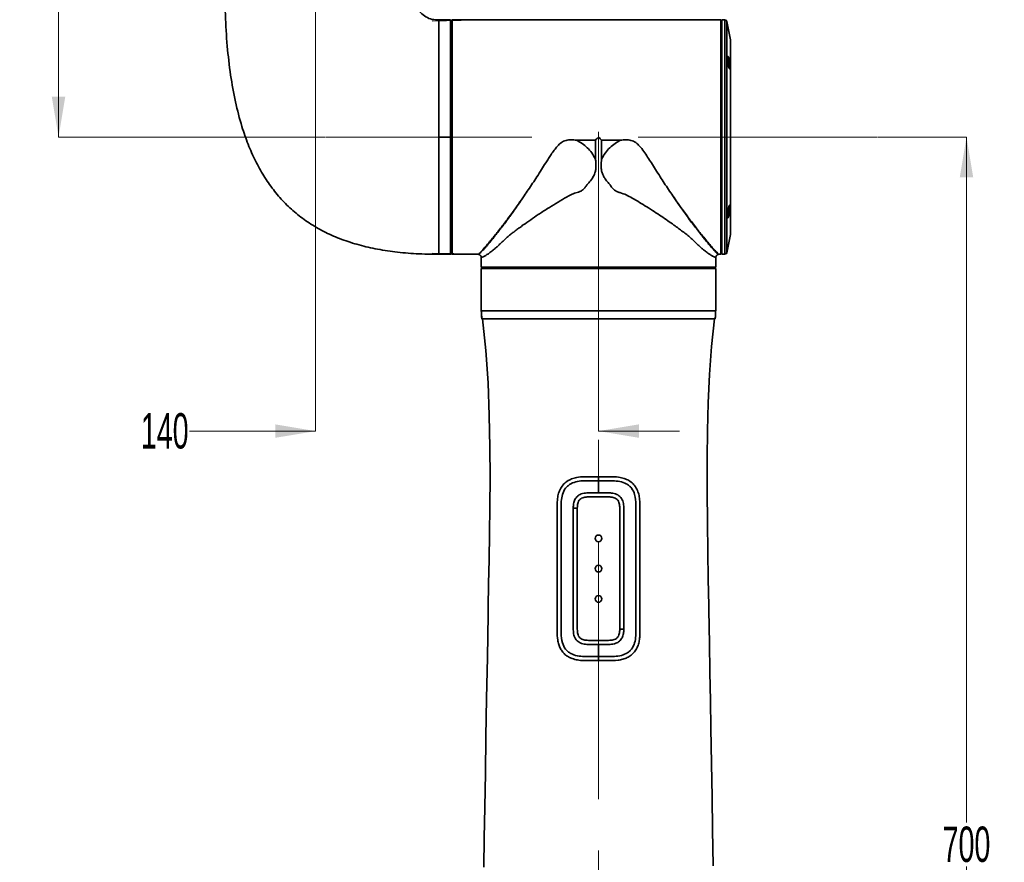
# Model space of a CAD drawing. Header units: millimetres. Extents: x -4 to 420, y 0 to 297.
# Tile 9 of 13: x 160 to 208, y 132 to 174. Entities that reach past the tile are written whole.
import ezdxf

# ---------------------------------------------------------------- set-up
doc = ezdxf.new("R2010")
doc.units = ezdxf.units.MM
doc.linetypes.add('CENTERX2', pattern=[20.32, 12.7, -2.54, 2.54, -2.54])
doc.layers.get('0').update_dxf_attribs({"lineweight": 18})
doc.layers.add('中心线层', color=6, linetype='CENTERX2', lineweight=25)
doc.layers.add('标注层', color=150, linetype='Continuous', lineweight=18)
doc.styles.add('SLDTEXTSTYLE19', font='txt', dxfattribs={"width": 0.605})
doc.dimstyles.new('SLDDIMSTYLE1', dxfattribs={"dimtxt": 3.5, "dimasz": 4, "dimexe": 0, "dimexo": 0.0625, "dimgap": 0.875, "dimtad": 0, "dimtih": 1, "dimtoh": 1, "dimdec": 4, "dimzin": 12, "dimdsep": 46, "dimtxsty": 'SLDTEXTSTYLE19', "dimcen": 0.09, "dimdle": 8, "dimazin": 3, "dimtfac": 1, "dimtdec": 3, "dimtofl": 0, "dimtmove": 0, "dimatfit": 3, "dimfxl": 0, "dimfrac": 2, "dimtolj": 1, "dimarcsym": 0})

# ---------------------------------------------------------------- blocks, each defined once
blk = doc.blocks.new('*X31')
at = {"layer": '标注层', "linetype": 'Continuous'}
for points in [[(35.398, 70.173), (35.065, 68.173), (35.732, 68.173)], [(35.398, 0.173), (35.065, 2.173), (35.732, 2.173)]]:
    blk.add_hatch(color=0, dxfattribs=at).paths.add_polyline_path(points, flags=0)
at = {"layer": '标注层', "color": 0, "linetype": 'Continuous'}
for p, q in [((31.029, 70.173), (35.398, 70.173)), ((35.398, 36.257), (35.398, 70.173)), ((35.398, 34.089), (35.398, 0.173)), ((26.022, 0.173), (35.398, 0.173))]:
    blk.add_line(p, q, dxfattribs=at)
at = {"layer": '标注层', "color": 0, "insert": (35.398, 35.173), "char_height": 1.75, "width": 4.19951, "attachment_point": 5, "style": 'SLDTEXTSTYLE19'}
blk.add_mtext('700', dxfattribs=at)
blk = doc.blocks.new('*X32')
at = {"layer": '标注层', "linetype": 'Continuous'}
for points in [[(-9.536, 128.773), (-9.87, 126.773), (-9.203, 126.773)], [(-9.536, 70.173), (-9.87, 72.173), (-9.203, 72.173)]]:
    blk.add_hatch(color=0, dxfattribs=at).paths.add_polyline_path(points, flags=0)
at = {"layer": '标注层', "color": 0, "linetype": 'Continuous'}
for p, q in [((-9.536, 100.557), (-9.536, 128.773)), ((7.836, 128.773), (-9.536, 128.773)), ((-9.536, 98.389), (-9.536, 70.173)), ((3.643, 70.173), (-9.536, 70.173))]:
    blk.add_line(p, q, dxfattribs=at)
at = {"layer": '标注层', "color": 0, "insert": (-9.536, 99.473), "char_height": 1.75, "width": 4.21134, "attachment_point": 5, "style": 'SLDTEXTSTYLE19'}
blk.add_mtext('586', dxfattribs=at)
blk = doc.blocks.new('*X36')
at = {"layer": '标注层', "linetype": 'Continuous'}
for points in [[(3.187, 55.626), (1.187, 55.959), (1.187, 55.293)], [(17.187, 55.626), (19.187, 55.959), (19.187, 55.293)]]:
    blk.add_hatch(color=0, dxfattribs=at).paths.add_polyline_path(points, flags=0)
at = {"layer": '标注层', "color": 0, "linetype": 'Continuous'}
for p, q in [((3.187, 78.112), (3.187, 55.626)), ((17.187, 70.408), (17.187, 55.626)), ((3.187, 55.626), (-3.05, 55.626)), ((3.187, 55.626), (3.187, 55.626)), ((17.187, 55.626), (21.187, 55.626))]:
    blk.add_line(p, q, dxfattribs=at)
at = {"layer": '标注层', "color": 0, "insert": (-4.281, 55.626), "char_height": 1.75, "width": 4.04573, "attachment_point": 5, "style": 'SLDTEXTSTYLE19'}
blk.add_mtext('140', dxfattribs=at)
blk = doc.blocks.new('3')
at = {"color": 0, "linetype": 'Continuous', "lineweight": 35}
for p, q in [((9.617258, 75.973196), (9.286991, 75.973196)), ((9.287245, 75.973196), (9.287245, 70.173194)), ((9.717246, 75.972332), (9.867246, 75.972332)), ((9.867246, 75.972332), (9.867246, 75.673194)), ((9.867246, 75.873198), (9.867246, 75.972332)), ((9.887244, 75.673194), (9.867246, 75.673194)), ((9.887545, 75.922658), (9.887244, 75.922658)), ((10.197246, 75.973196), (10.196928, 75.97319)), ((23.236947, 75.973196), (10.197246, 75.973196)), ((23.286948, 75.923194), (23.236947, 75.973196)), ((23.236947, 64.373197), (23.236947, 75.973196)), ((23.287246, 75.923194), (23.286948, 75.923194)), ((23.435267, 75.973196), (23.287246, 75.973196)), ((23.287246, 64.373197), (23.287246, 75.973196)), ((23.714738, 74.985738), (23.533324, 75.892808)), ((23.533324, 74.217571), (23.533324, 75.892808)), ((23.714738, 65.360655), (23.714738, 74.985738)), ((23.716681, 65.380265), (23.716681, 74.966122)), ((23.716681, 65.380265), (23.716681, 74.966122)), ((23.533324, 64.453585), (23.533324, 74.217571)), ((9.867246, 70.173194), (9.287245, 70.173194)), ((9.287246, 70.173194), (9.287246, 64.373197)), ((16.091946, 70.020892), (17.034943, 70.020892)), ((17.034943, 69.086225), (17.034943, 70.020892)), ((17.339548, 70.020892), (17.339548, 69.086231)), ((17.339548, 70.020892), (18.282545, 70.020892)), ((13.513384, 67.2713), (13.512324, 67.26975)), ((20.868169, 67.260928), (20.862625, 67.26907)), ((23.533324, 64.453585), (23.714738, 65.360655)), ((9.286991, 64.373197), (9.867246, 64.373197)), ((9.867246, 64.673193), (9.887244, 64.673193)), ((9.887545, 64.423735), (9.887244, 64.423735)), ((10.197246, 64.373197), (11.239008, 64.373197)), ((23.135485, 64.373197), (23.236947, 64.373197)), ((23.236947, 64.373197), (23.286948, 64.423193)), ((23.286948, 64.423193), (23.287246, 64.423193)), ((23.287246, 64.373197), (23.435267, 64.373197)), ((11.387246, 64.214243), (11.387246, 63.743491)), ((22.98559, 63.95091), (22.985306, 63.893493)), ((22.985306, 63.893493), (22.98559, 63.836093)), ((22.987246, 64.043494), (22.987246, 64.214243)), ((11.387246, 63.743491), (11.437247, 63.693495)), ((11.387246, 63.743491), (22.987246, 63.743491)), ((11.387246, 61.573197), (11.387246, 63.673194)), ((11.437247, 63.693495), (11.437247, 63.693191)), ((22.937246, 63.693495), (11.437247, 63.693495)), ((22.937246, 63.693191), (11.437247, 63.693191)), ((11.687245, 63.693191), (11.687245, 63.673194)), ((12.424106, 63.673194), (12.424106, 63.693191)), ((22.687245, 63.673194), (22.687245, 63.693191)), ((22.937246, 63.693495), (22.987246, 63.743491)), ((22.937246, 63.693191), (22.937246, 63.693495)), ((22.987246, 63.673194), (22.987246, 61.573197)), ((22.987262, 61.573197), (22.968652, 61.573197)), ((22.959628, 61.173196), (22.922584, 61.173196)), ((22.948126, 61.173196), (22.959628, 61.173196)), ((17.187145, 53.368779), (17.187145, 53.168781)), ((17.187145, 52.568777), (17.187145, 53.168781)), ((17.687119, 52.368779), (16.687169, 52.368779)), ((16.137145, 51.81873), (16.137145, 45.821382)), ((18.237144, 45.821382), (18.237144, 51.818736)), ((16.687169, 45.271339), (17.687119, 45.271339)), ((17.187122, 44.471337), (17.187142, 45.071341)), ((17.187234, 44.471337), (17.187234, 44.271339))]:
    blk.add_line(p, q, dxfattribs=at)
for points in [[(9.867246, 70.173194), (9.867246, 70.646907), (9.867246, 71.117462), (9.867246, 71.581699), (9.867246, 72.03653), (9.867246, 72.478904), (9.867246, 72.905876), (9.867246, 73.314585), (9.867246, 73.702307), (9.867246, 74.066444), (9.867246, 74.404569), (9.867246, 74.714424), (9.867246, 74.993928), (9.867246, 75.241221), (9.867246, 75.454654), (9.867246, 75.632794), (9.867246, 75.774451), (9.867246, 75.878681), (9.867246, 75.944789), (9.867246, 75.972332)], [(9.867246, 75.673194), (9.867246, 75.668736), (9.867246, 75.633092), (9.867246, 75.562043), (9.867246, 75.456043), (9.867246, 75.315787), (9.867246, 75.14217), (9.867246, 74.936338), (9.867246, 74.699606), (9.867246, 74.433525), (9.867246, 74.139811), (9.867246, 73.820372), (9.867246, 73.477276), (9.867246, 73.112758), (9.867246, 72.729172), (9.867246, 72.32901), (9.867246, 71.914871), (9.867246, 71.489431), (9.867246, 71.055456), (9.867246, 70.615764), (9.867246, 70.173194)], [(9.887244, 75.922658), (9.887244, 75.898059), (9.887244, 75.836976), (9.887244, 75.739796), (9.887244, 75.607146), (9.887244, 75.43986), (9.887244, 75.239016), (9.887244, 75.005884), (9.887244, 74.741955), (9.887244, 74.448909), (9.887244, 74.128617), (9.887244, 73.783113), (9.887244, 73.414607), (9.887244, 73.025443), (9.887244, 72.618105), (9.887244, 72.19518), (9.887244, 71.759368), (9.887244, 71.313454), (9.887244, 70.860268), (9.887244, 70.402707), (9.887244, 69.943686), (9.887244, 69.486119), (9.887244, 69.032939), (9.887244, 68.587019), (9.887244, 68.151213), (9.887244, 67.728288), (9.887244, 67.320944), (9.887244, 66.93178), (9.887244, 66.563274), (9.887244, 66.217776), (9.887244, 65.897478), (9.887244, 65.604432), (9.887244, 65.340509), (9.887244, 65.107377), (9.887244, 64.906527), (9.887244, 64.739247), (9.887244, 64.606591), (9.887244, 64.509417), (9.887244, 64.448334), (9.887244, 64.423735)], [(9.887545, 64.423735), (9.887545, 64.448334), (9.887545, 64.509417), (9.887545, 64.606591), (9.887545, 64.739247), (9.887545, 64.906527), (9.887545, 65.107377), (9.887544, 65.340509), (9.887544, 65.604432), (9.887544, 65.897478), (9.887544, 66.217776), (9.887544, 66.563274), (9.887544, 66.93178), (9.887544, 67.320944), (9.887544, 67.728288), (9.887544, 68.151213), (9.887544, 68.587019), (9.887544, 69.032939), (9.887544, 69.486119), (9.887544, 69.943686), (9.887544, 70.402707), (9.887544, 70.860268), (9.887544, 71.313454), (9.887544, 71.759368), (9.887544, 72.19518), (9.887544, 72.618105), (9.887544, 73.025443), (9.887544, 73.414607), (9.887544, 73.783113), (9.887544, 74.128617), (9.887544, 74.448909), (9.887544, 74.741955), (9.887544, 75.005884), (9.887545, 75.239016), (9.887545, 75.43986), (9.887545, 75.607146), (9.887545, 75.739796), (9.887545, 75.836976), (9.887545, 75.898059), (9.887545, 75.922658)], [(9.892964, 75.928058), (9.912248, 75.947346), (9.927399, 75.962503)], [(9.937545, 75.972505), (9.937545, 75.948025), (9.937545, 75.888635), (9.937545, 75.794692), (9.937545, 75.666775), (9.937544, 75.505646), (9.937544, 75.312282), (9.937544, 75.087859), (9.937544, 74.833722), (9.937544, 74.551417), (9.937544, 74.242641), (9.937544, 73.909272), (9.937544, 73.553319), (9.937544, 73.176928), (9.937544, 72.782387), (9.937544, 72.372068), (9.937544, 71.948458), (9.937544, 71.514119), (9.937544, 71.071674), (9.937544, 70.623799), (9.937544, 70.173194), (9.937544, 69.722594), (9.937544, 69.274719), (9.937544, 68.832274), (9.937544, 68.397935), (9.937544, 67.974325), (9.937544, 67.564006), (9.937544, 67.169465), (9.937544, 66.793074), (9.937544, 66.437121), (9.937544, 66.103746), (9.937544, 65.794976), (9.937544, 65.512671), (9.937544, 65.258534), (9.937544, 65.034105), (9.937544, 64.840747), (9.937545, 64.679618), (9.937545, 64.551701), (9.937545, 64.457758), (9.937545, 64.398368), (9.937545, 64.373888)], [(10.114096, 75.972553), (10.015228, 75.972523), (9.937545, 75.972505)], [(23.286948, 75.923194), (23.286948, 75.905468), (23.286948, 75.852402), (23.286947, 75.764324), (23.286947, 75.641771), (23.286947, 75.485505), (23.286947, 75.296481), (23.286947, 75.075878), (23.286947, 74.825044), (23.286947, 74.545528), (23.286947, 74.239059), (23.286947, 73.90752), (23.286947, 73.552962), (23.286947, 73.17756), (23.286947, 72.783639), (23.286947, 72.373624), (23.286947, 71.950044), (23.286947, 71.515508), (23.286947, 71.072693), (23.286947, 70.624335), (23.286947, 70.173194), (23.286947, 69.722058), (23.286947, 69.2737), (23.286947, 68.830885), (23.286947, 68.396349), (23.286947, 67.972763), (23.286947, 67.562748), (23.286947, 67.168827), (23.286947, 66.793431), (23.286947, 66.438867), (23.286947, 66.107334), (23.286947, 65.800859), (23.286947, 65.521349), (23.286947, 65.270515), (23.286947, 65.049906), (23.286947, 64.860888), (23.286947, 64.704622), (23.286947, 64.582069), (23.286948, 64.493985), (23.286948, 64.440919), (23.286948, 64.423193)], [(23.435267, 64.373197), (23.435267, 64.391072), (23.435265, 64.444603), (23.435265, 64.53345), (23.435265, 64.65707), (23.435265, 64.814694), (23.435265, 65.005358), (23.435265, 65.22788), (23.435265, 65.480895), (23.435265, 65.762843), (23.435265, 66.071977), (23.435265, 66.406395), (23.435265, 66.76404), (23.435265, 67.142703), (23.435265, 67.540051), (23.435265, 67.95363), (23.435265, 68.3809), (23.435265, 68.819214), (23.435265, 69.265874), (23.435265, 69.71813), (23.435265, 70.173194), (23.435265, 70.628257), (23.435265, 71.080513), (23.435265, 71.527179), (23.435265, 71.965493), (23.435265, 72.392757), (23.435265, 72.806342), (23.435265, 73.203684), (23.435265, 73.582353), (23.435265, 73.939992), (23.435265, 74.274416), (23.435265, 74.58355), (23.435265, 74.865492), (23.435265, 75.118507), (23.435265, 75.341035), (23.435265, 75.531699), (23.435265, 75.689323), (23.435265, 75.812943), (23.435265, 75.90179), (23.435267, 75.955315), (23.435267, 75.973196)], [(9.867246, 64.673193), (9.867246, 64.65707), (9.867246, 64.53345), (9.867246, 64.444603), (9.867246, 64.391072), (9.867246, 64.373197), (9.867246, 64.391072), (9.867246, 64.444603), (9.867246, 64.53345), (9.867246, 64.65707), (9.867246, 64.814694), (9.867246, 65.005358), (9.867246, 65.22788), (9.867246, 65.480895), (9.867246, 65.762843), (9.867246, 66.071977), (9.867246, 66.406395), (9.867246, 66.76404), (9.867246, 67.142703), (9.867246, 67.540051), (9.867246, 67.95363), (9.867246, 68.3809), (9.867246, 68.819214), (9.867246, 69.265874), (9.867246, 69.71813), (9.867246, 70.173194)], [(9.867246, 70.173194), (9.867246, 69.730629), (9.867246, 69.290932), (9.867246, 68.856962), (9.867246, 68.431522), (9.867246, 68.017377), (9.867246, 67.617215), (9.867246, 67.233635), (9.867246, 66.869111), (9.867246, 66.526021), (9.867246, 66.206582), (9.867246, 65.912868), (9.867246, 65.646787), (9.867246, 65.410055), (9.867246, 65.204217), (9.867246, 65.030606), (9.867246, 64.890344), (9.867246, 64.78435), (9.867246, 64.713295), (9.867246, 64.677657), (9.867246, 64.673193)], [(9.927399, 64.38389), (9.908116, 64.403178), (9.892964, 64.418335)], [(9.937545, 64.373888), (10.036413, 64.373858), (10.114096, 64.37384)], [(11.44266, 61.173196), (11.611213, 59.611274), (11.720089, 58.006491), (11.783168, 56.402715), (11.812524, 54.83432), (11.818417, 53.326149), (11.809304, 51.893575), (11.791844, 50.542481), (11.770894, 49.269332), (11.749528, 48.061152), (11.729021, 46.895571), (11.724008, 46.607317), (11.723382, 46.57131), (11.723069, 46.553303), (11.72303, 46.551056), (11.723011, 46.54993), (11.723002, 46.549363), (11.723, 46.549328), (11.723, 46.54931), (11.723, 46.549304), (11.723, 46.549298), (11.723, 46.549292), (11.68602, 44.420446), (11.650983, 42.403479), (11.617889, 40.498383), (11.58674, 38.705166), (11.557533, 37.02382), (11.53074, 35.481395), (11.505821, 34.04689)], [(22.867399, 34.120144), (22.836136, 35.919859), (22.808554, 37.507702), (22.77958, 39.175613), (22.749216, 40.923603), (22.725529, 42.287149), (22.701061, 43.695726), (22.67581, 45.149352), (22.662891, 45.893051), (22.656358, 46.269126), (22.653074, 46.458222), (22.652251, 46.505602), (22.651838, 46.529312), (22.651633, 46.541168), (22.65153, 46.547098), (22.651505, 46.548583), (22.651497, 46.548952), (22.651494, 46.549137), (22.651493, 46.549232), (22.651491, 46.549274), (22.651491, 46.549286), (22.651491, 46.549292), (22.651491, 46.549298), (22.643668, 46.999075), (22.620749, 48.298271), (22.596953, 49.656118), (22.574652, 51.099934), (22.558939, 52.642746), (22.557623, 54.283275), (22.573461, 55.631115), (22.610939, 57.016076), (22.677395, 58.418871), (22.781215, 59.814675), (22.931831, 61.173196)]]:
    blk.add_lwpolyline(points, dxfattribs=at)
for centre in [(17.187144, 50.320058), (17.187144, 48.820058), (17.187144, 47.320058)]:
    blk.add_circle(centre, 0.165, dxfattribs=at)
for centre, start, end in [((23.435266, 75.873195), 11.3099325, 90), ((23.616681, 74.966124), 359.9999669, 11.3098662), ((23.616681, 65.380267), 348.6900675, 0.0000331), ((23.435266, 64.473195), 270, 348.6900675)]:
    blk.add_arc(centre, 0.1, start, end, dxfattribs=at)
for points, knots in [([(-1.312754, 77.873196), (-1.307287, 77.321818), (-1.296706, 76.254618), (-1.199936, 74.708151), (-1.037349, 73.269863), (-0.800067, 71.93922), (-0.505189, 70.795198), (-0.168468, 69.823455), (0.191319, 69.00502), (0.606663, 68.252619), (1.079821, 67.566362), (1.61292, 66.946486), (2.207918, 66.393302), (2.866537, 65.907034), (3.59038, 65.487766), (4.381003, 65.135313), (5.234543, 64.85128), (6.151561, 64.633388), (7.133084, 64.480986), (8.18613, 64.387843), (8.912389, 64.378183), (9.287246, 64.373197)], [0, 0, 0, 0, 1.65432654, 3.201971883, 4.647102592, 5.99538629, 7.254459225, 8.187781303, 9.078415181, 9.933814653, 10.762736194, 11.57518385, 12.382169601, 13.195355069, 14.026550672, 14.887255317, 15.788245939, 16.721874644, 17.71213713, 18.766350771, 19.890930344, 19.890930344, 19.890930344, 19.890930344]), ([(7.687246, 77.873196), (7.690742, 77.772795), (7.698154, 77.559922), (7.791121, 77.23824), (7.932197, 76.91254), (8.124579, 76.603287), (8.360447, 76.329916), (8.636074, 76.116061), (8.951128, 75.972917), (9.175243, 75.973103), (9.287246, 75.973196)], [0, 0, 0, 0, 0.300791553, 0.637744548, 0.997443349, 1.365146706, 1.727513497, 2.075499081, 2.408778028, 2.741734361, 2.741734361, 2.741734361, 2.741734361]), ([(9.617258, 75.973196), (9.618336, 75.973172), (9.620085, 75.973132), (9.631729, 75.972949), (9.645807, 75.972769), (9.663859, 75.972578), (9.687586, 75.972397), (9.705929, 75.972357), (9.717246, 75.972332)], [0, 0, 0, 0, 0.02151392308, 0.03488290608, 0.0499495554, 0.06504544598, 0.07843252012, 0.09999319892, 0.09999319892, 0.09999319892, 0.09999319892]), ([(9.887545, 75.922658), (9.888267, 75.923367), (9.890025, 75.925095), (9.891874, 75.926959), (9.892964, 75.928058)], [0, 0, 0, 0, 0.003141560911, 0.007650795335, 0.007650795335, 0.007650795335, 0.007650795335]), ([(9.892964, 75.928058), (9.891874, 75.926959), (9.890025, 75.925095), (9.888267, 75.923367), (9.887545, 75.922658)], [0, 0, 0, 0, 0.004509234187, 0.007650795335, 0.007650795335, 0.007650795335, 0.007650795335]), ([(9.927399, 75.962503), (9.928573, 75.963676), (9.930838, 75.965938), (9.933527, 75.968613), (9.93537, 75.970422), (9.936526, 75.97155), (9.937378, 75.972379), (9.93749, 75.972464), (9.937545, 75.972505)], [0, 0, 0, 0, 0.00368375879, 0.00710737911, 0.00894698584, 0.0107089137, 0.01253784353, 0.01424822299, 0.01424822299, 0.01424822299, 0.01424822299]), ([(10.197246, 75.973196), (10.195965, 75.973172), (10.193411, 75.973125), (10.174371, 75.972877), (10.146936, 75.972615), (10.125046, 75.972573), (10.114096, 75.972553)], [0, 0, 0, 0, 0.02085208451, 0.04158809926, 0.06236284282, 0.08315327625, 0.08315327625, 0.08315327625, 0.08315327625]), ([(10.173008, 75.972874), (10.173013, 75.972874), (10.181998, 75.972874), (10.192999, 75.973161), (10.19583, 75.973184), (10.197246, 75.973196)], [0, 0, 0, 0, 0.00000770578, 0.012119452, 0.02424080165, 0.02424080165, 0.02424080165, 0.02424080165]), ([(23.573323, 74.076159), (23.57346, 74.064381), (23.573873, 74.028833), (23.578803, 73.953395), (23.590246, 73.851073), (23.607126, 73.745247), (23.627525, 73.650398), (23.649426, 73.577504), (23.67023, 73.53597), (23.687199, 73.531346), (23.69779, 73.563116), (23.700657, 73.614022), (23.699351, 73.675659), (23.694004, 73.750329), (23.681281, 73.852662), (23.663178, 73.958334), (23.642005, 74.053434), (23.620216, 74.126508), (23.600361, 74.168141), (23.584922, 74.172301), (23.5751, 74.141953), (23.573899, 74.097489), (23.573323, 74.076159)], [0, 0, 0, 0, 0.031357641, 0.094637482, 0.163666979, 0.233546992, 0.304618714, 0.376757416, 0.449355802, 0.521515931, 0.592452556, 0.657460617, 0.688815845, 0.752104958, 0.820941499, 0.89090694, 0.962275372, 1.034653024, 1.10720704, 1.179074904, 1.249752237, 1.314911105, 1.314911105, 1.314911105, 1.314911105]), ([(23.578062, 74.149151), (23.578321, 74.149481), (23.58256, 74.154874), (23.595598, 74.134199), (23.615695, 74.085787), (23.637755, 74.006087), (23.658442, 73.908377), (23.674999, 73.804009), (23.685281, 73.708704), (23.686493, 73.660237), (23.687049, 73.638017)], [0, 0, 0, 0, 0.004898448, 0.0800960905, 0.1567679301, 0.2347173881, 0.3131751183, 0.3910197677, 0.4673069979, 0.531888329, 0.531888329, 0.531888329, 0.531888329]), ([(23.687049, 73.638017), (23.686872, 73.627438), (23.686339, 73.595485), (23.680778, 73.558333), (23.671757, 73.553474), (23.667309, 73.551078)], [0, 0, 0, 0, 0.01860334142, 0.05618917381, 0.09274483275, 0.09274483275, 0.09274483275, 0.09274483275]), ([(17.034943, 70.020892), (17.06337, 70.049318), (17.114135, 70.100082), (17.164906, 70.150853), (17.187246, 70.173194)], [0, 0, 0, 0, 0.1206127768, 0.2153883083, 0.2153883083, 0.2153883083, 0.2153883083]), ([(17.187246, 70.173194), (17.215679, 70.144762), (17.26645, 70.093992), (17.317213, 70.043227), (17.339548, 70.020892)], [0, 0, 0, 0, 0.1206204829, 0.2153872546, 0.2153872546, 0.2153872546, 0.2153872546]), ([(16.091946, 70.020892), (16.00648, 70.029614), (15.835743, 70.047039), (15.619609, 70.025511), (15.457361, 69.967688), (15.308756, 69.881099), (15.151915, 69.732069), (14.993228, 69.53018), (14.847154, 69.319293), (14.707412, 69.10562), (14.549349, 68.856561), (14.358296, 68.553907), (14.143035, 68.218026), (13.923325, 67.881369), (13.716596, 67.569644), (13.579746, 67.368728), (13.513384, 67.2713)], [0, 0, 0, 0, 0.250404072, 0.500232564, 0.624818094, 0.750209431, 0.999230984, 1.250024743, 1.500743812, 1.751211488, 2.001818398, 2.373900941, 2.818920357, 3.206868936, 3.608657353, 3.986918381, 3.986918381, 3.986918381, 3.986918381]), ([(17.034941, 69.086225), (16.976894, 69.18884), (16.862655, 69.390789), (16.633359, 69.647251), (16.378553, 69.863258), (16.186695, 69.96878), (16.091946, 70.020892)], [0, 0, 0, 0, 0.352958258, 0.694631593, 1.02657256, 1.35044496, 1.35044496, 1.35044496, 1.35044496]), ([(18.282545, 70.020892), (18.187943, 69.968868), (17.996279, 69.863468), (17.741539, 69.647652), (17.512054, 69.391128), (17.397689, 69.188989), (17.339551, 69.086231)], [0, 0, 0, 0, 0.323364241, 0.65513329, 0.996978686, 1.350440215, 1.350440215, 1.350440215, 1.350440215]), ([(20.862625, 67.26907), (20.793691, 67.370226), (20.653185, 67.576412), (20.445368, 67.890187), (20.228292, 68.222973), (20.015903, 68.554393), (19.80955, 68.881298), (19.618992, 69.181148), (19.429838, 69.46419), (19.241973, 69.713372), (19.066108, 69.88089), (18.917122, 69.967702), (18.754675, 70.025559), (18.538569, 70.047025), (18.367892, 70.029603), (18.282545, 70.020892)], [0, 0, 0, 0, 0.392739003, 0.800519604, 1.174287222, 1.612580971, 1.989531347, 2.327535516, 2.662950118, 2.989319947, 3.239171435, 3.364894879, 3.489546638, 3.73954639, 3.989595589, 3.989595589, 3.989595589, 3.989595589]), ([(17.034941, 69.086225), (17.042556, 69.025765), (17.057009, 68.911011), (17.062625, 68.737477), (17.050916, 68.567407), (17.008613, 68.379972), (16.918974, 68.188481), (16.786247, 67.99939), (16.64011, 67.845551), (16.533377, 67.685689), (16.416426, 67.560448), (16.240887, 67.447204), (15.997691, 67.409693), (15.752157, 67.276502), (15.440212, 67.11001), (15.073281, 66.891146), (14.636388, 66.621143), (14.221019, 66.350079), (13.822659, 66.079559), (13.516608, 65.86439), (13.278745, 65.691797), (13.108759, 65.565664), (12.944615, 65.441456), (12.787056, 65.318052), (12.63344, 65.195111), (12.492674, 65.061968), (12.35918, 64.927793), (12.229277, 64.805471), (12.106011, 64.693848), (11.963913, 64.572091), (11.811983, 64.453143), (11.66121, 64.351331), (11.520918, 64.270462), (11.410316, 64.222754), (11.394937, 64.21708), (11.387246, 64.214243)], [0, 0, 0, 0, 0.131506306, 0.249599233, 0.374278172, 0.498639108, 0.662214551, 0.827126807, 0.99576237, 1.119683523, 1.241882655, 1.364817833, 1.565998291, 1.771029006, 1.975915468, 2.35327924, 2.731753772, 3.158288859, 3.527542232, 3.912540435, 4.112542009, 4.304789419, 4.487283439, 4.687259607, 4.879788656, 5.07253364, 5.266893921, 5.461254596, 5.65702781, 5.849598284, 6.172551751, 6.492028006, 6.820651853, 7.310462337, 7.800441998, 7.800441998, 7.800441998, 7.800441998]), ([(22.987246, 64.214243), (22.983807, 64.215615), (22.976957, 64.218347), (22.922141, 64.240075), (22.835489, 64.281143), (22.715728, 64.349766), (22.565849, 64.450751), (22.414996, 64.568497), (22.274204, 64.68883), (22.151577, 64.799571), (22.021593, 64.921768), (21.887193, 65.056373), (21.733898, 65.202363), (21.554683, 65.344116), (21.354458, 65.499289), (21.142482, 65.657603), (20.897273, 65.836171), (20.612823, 66.036965), (20.287445, 66.259583), (19.941237, 66.489668), (19.582855, 66.717676), (19.218983, 66.941652), (18.880102, 67.136234), (18.565039, 67.31794), (18.302714, 67.408649), (18.088912, 67.474675), (17.9711, 67.553823), (17.890066, 67.632471), (17.835084, 67.697811), (17.789969, 67.771318), (17.726775, 67.84413), (17.657254, 67.923881), (17.584453, 68.011823), (17.5055, 68.117746), (17.425854, 68.246854), (17.359498, 68.405826), (17.322836, 68.574317), (17.30722, 68.802534), (17.326643, 68.97297), (17.339551, 69.086231)], [0, 0, 0, 0, 0.327518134, 0.652297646, 0.973017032, 1.3030729, 1.622150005, 1.942794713, 2.134276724, 2.328909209, 2.523905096, 2.720458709, 2.914843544, 3.156996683, 3.398775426, 3.635064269, 3.883152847, 4.203717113, 4.52711126, 4.858742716, 5.201387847, 5.520153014, 5.835404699, 6.080302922, 6.324181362, 6.445508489, 6.567747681, 6.627775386, 6.690184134, 6.751996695, 6.813744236, 6.898291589, 6.980924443, 7.060347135, 7.183569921, 7.307532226, 7.430249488, 7.554143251, 7.79957071, 7.79957071, 7.79957071, 7.79957071]), ([(11.239008, 64.373447), (11.238914, 64.373363), (11.229897, 64.365265), (11.264076, 64.394275), (11.334147, 64.465173), (11.440675, 64.581574), (11.561309, 64.717568), (11.686111, 64.862128), (11.827295, 65.028867), (11.967919, 65.199018), (12.106233, 65.369482), (12.238302, 65.534888), (12.381682, 65.717702), (12.536391, 65.918616), (12.727836, 66.17175), (12.958247, 66.483539), (13.229292, 66.860666), (13.416823, 67.131716), (13.512324, 67.26975)], [0, 0, 0, 0, 0.003136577, 0.301483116, 0.614843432, 0.923622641, 1.153835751, 1.384057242, 1.60927478, 1.844520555, 2.013415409, 2.189904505, 2.374059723, 2.565940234, 2.765601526, 3.064741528, 3.369946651, 3.686665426, 3.686665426, 3.686665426, 3.686665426]), ([(13.512326, 67.26975), (13.449681, 67.17751), (13.314709, 66.978776), (13.16166, 66.759431), (13.050789, 66.602538), (12.989453, 66.516305), (12.926703, 66.428673), (12.862641, 66.339801), (12.797363, 66.249867), (12.684342, 66.095266), (12.536712, 65.89633), (12.368753, 65.674642), (12.250894, 65.521722), (12.172167, 65.420709), (12.123445, 65.358586), (12.081528, 65.30544), (12.046099, 65.260738), (12.016861, 65.224014), (11.964062, 65.157972), (11.893069, 65.070018), (11.810167, 64.968769), (11.726312, 64.867674), (11.644344, 64.770759), (11.567413, 64.68196), (11.498564, 64.604591), (11.43296, 64.534122), (11.36862, 64.470969), (11.310856, 64.421257), (11.264246, 64.387949), (11.250615, 64.379091), (11.244406, 64.375056)], [0, 0, 0, 0, 0.215313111, 0.463898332, 0.534404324, 0.607114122, 0.681999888, 0.759040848, 0.83820906, 0.919473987, 1.174084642, 1.391948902, 1.573849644, 1.651564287, 1.720576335, 1.780972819, 1.83282898, 1.87621279, 1.911182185, 2.070687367, 2.205797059, 2.317037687, 2.502299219, 2.656590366, 2.780720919, 2.95437288, 3.132590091, 3.310864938, 3.515095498, 3.685900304, 3.685900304, 3.685900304, 3.685900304]), ([(23.130085, 64.375056), (23.125305, 64.378158), (23.114232, 64.385344), (23.078805, 64.410162), (23.033918, 64.446326), (22.986516, 64.489605), (22.931855, 64.544526), (22.874516, 64.606234), (22.81007, 64.678558), (22.733616, 64.766705), (22.652647, 64.862353), (22.57059, 64.961189), (22.490551, 65.058824), (22.376453, 65.200039), (22.223158, 65.393156), (22.038105, 65.63181), (21.844202, 65.887725), (21.631353, 66.174569), (21.392174, 66.505084), (21.131083, 66.87491), (20.954655, 67.133947), (20.868169, 67.260928)], [0, 0, 0, 0, 0.139825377, 0.323928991, 0.460719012, 0.608879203, 0.751411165, 0.898349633, 1.022139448, 1.175878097, 1.360366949, 1.468495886, 1.599434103, 1.75367155, 2.000956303, 2.27057192, 2.512604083, 2.757034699, 3.068717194, 3.377913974, 3.67522762, 3.67522762, 3.67522762, 3.67522762]), ([(20.868169, 67.260928), (20.941376, 67.154949), (21.08023, 66.953932), (21.287293, 66.662741), (21.484938, 66.390057), (21.686661, 66.118378), (21.881836, 65.86114), (22.069581, 65.619105), (22.240018, 65.404306), (22.419236, 65.183224), (22.602044, 64.963096), (22.779891, 64.755547), (22.927629, 64.588136), (23.040349, 64.46486), (23.118447, 64.387267), (23.129916, 64.377964), (23.135485, 64.373447)], [0, 0, 0, 0, 0.242381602, 0.459736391, 0.696844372, 0.919688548, 1.166963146, 1.402617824, 1.62677116, 1.839545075, 2.150105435, 2.455522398, 2.759117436, 3.06743796, 3.38011376, 3.675249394, 3.675249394, 3.675249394, 3.675249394]), ([(23.631059, 66.705014), (23.627974, 66.692872), (23.618668, 66.656244), (23.603221, 66.578821), (23.587416, 66.474084), (23.576547, 66.367455), (23.57226, 66.27642), (23.574741, 66.210421), (23.583623, 66.175822), (23.59809, 66.175936), (23.613786, 66.205428), (23.625872, 66.240054), (23.632174, 66.260881), (23.635859, 66.273865), (23.640829, 66.29212), (23.65118, 66.333389), (23.667331, 66.410228), (23.684439, 66.515291), (23.696533, 66.62199), (23.701332, 66.712918), (23.698473, 66.778539), (23.68854, 66.813024), (23.672762, 66.81257), (23.652745, 66.778541), (23.63835, 66.729733), (23.631059, 66.705014)], [0, 0, 0, 0, 0.031334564, 0.094530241, 0.166519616, 0.237429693, 0.307137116, 0.376040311, 0.444823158, 0.514192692, 0.58464164, 0.620606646, 0.639062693, 0.648352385, 0.657658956, 0.688996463, 0.752185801, 0.824446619, 0.895645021, 0.965374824, 1.034038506, 1.102544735, 1.171848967, 1.242520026, 1.315041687, 1.315041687, 1.315041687, 1.315041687]), ([(23.663288, 66.791625), (23.665157, 66.793495), (23.673136, 66.801477), (23.682245, 66.78011), (23.68815, 66.729391), (23.686087, 66.651308), (23.676967, 66.5578), (23.661832, 66.457236), (23.64379, 66.367269), (23.629858, 66.311879), (23.622999, 66.28848), (23.621718, 66.28411)], [0, 0, 0, 0, 0.0228236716, 0.0974429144, 0.1703175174, 0.2418167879, 0.3129873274, 0.3850012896, 0.458594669, 0.5171839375, 0.530639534, 0.530639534, 0.530639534, 0.530639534]), ([(23.621718, 66.28411), (23.618479, 66.273756), (23.608704, 66.242507), (23.592783, 66.204849), (23.58298, 66.199975), (23.57806, 66.197528)], [0, 0, 0, 0, 0.01964113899, 0.05928019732, 0.09922448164, 0.09922448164, 0.09922448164, 0.09922448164]), ([(9.892964, 64.418335), (9.891874, 64.419431), (9.890022, 64.421292), (9.888266, 64.423023), (9.887545, 64.423735)], [0, 0, 0, 0, 0.004505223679, 0.007650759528, 0.007650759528, 0.007650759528, 0.007650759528]), ([(9.887545, 64.423735), (9.888266, 64.423023), (9.890022, 64.421292), (9.891874, 64.419431), (9.892964, 64.418335)], [0, 0, 0, 0, 0.003145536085, 0.007650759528, 0.007650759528, 0.007650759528, 0.007650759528]), ([(9.937545, 64.373888), (9.937487, 64.373931), (9.937372, 64.374017), (9.936248, 64.37511), (9.934018, 64.377293), (9.9308, 64.380492), (9.928533, 64.382756), (9.927399, 64.38389)], [0, 0, 0, 0, 0.0017845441, 0.00357439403, 0.00712364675, 0.01068220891, 0.01424832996, 0.01424832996, 0.01424832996, 0.01424832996]), ([(10.114096, 64.37384), (10.125069, 64.373816), (10.146956, 64.373769), (10.174433, 64.373521), (10.193521, 64.373259), (10.196004, 64.373217), (10.197246, 64.373197)], [0, 0, 0, 0, 0.02084985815, 0.04158597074, 0.06236138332, 0.08315323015, 0.08315323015, 0.08315323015, 0.08315323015]), ([(11.244406, 64.375056), (11.242905, 64.374505), (11.239862, 64.373389), (11.239453, 64.37321), (11.239246, 64.373119)], [0, 0, 0, 0, 0.002719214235, 0.005512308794, 0.005512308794, 0.005512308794, 0.005512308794]), ([(11.239246, 64.373119), (11.239453, 64.37321), (11.239862, 64.373389), (11.242905, 64.374505), (11.244406, 64.375056)], [0, 0, 0, 0, 0.002793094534, 0.005512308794, 0.005512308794, 0.005512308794, 0.005512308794]), ([(11.239246, 64.373119), (11.258409, 64.368205), (11.296338, 64.358478), (11.342775, 64.321514), (11.376341, 64.272445), (11.383577, 64.233827), (11.387246, 64.214243)], [0, 0, 0, 0, 0.0589057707, 0.11659137, 0.1742662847, 0.2336103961, 0.2336103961, 0.2336103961, 0.2336103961]), ([(23.135247, 64.373119), (23.116083, 64.368205), (23.078154, 64.358478), (23.031716, 64.321514), (22.998151, 64.272445), (22.990915, 64.233827), (22.987246, 64.214243)], [0, 0, 0, 0, 0.0589071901, 0.1165927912, 0.1742677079, 0.2336118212, 0.2336118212, 0.2336118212, 0.2336118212]), ([(23.135247, 64.373119), (23.13504, 64.37321), (23.134631, 64.373389), (23.131587, 64.374505), (23.130085, 64.375056)], [0, 0, 0, 0, 0.002793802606, 0.005513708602, 0.005513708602, 0.005513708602, 0.005513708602]), ([(22.985306, 63.893493), (22.985367, 63.913138), (22.98549, 63.952448), (22.986275, 64.002039), (22.987063, 64.036734), (22.987185, 64.041241), (22.987246, 64.043494)], [0, 0, 0, 0, 0.0374847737, 0.0750030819, 0.1125278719, 0.1500175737, 0.1500175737, 0.1500175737, 0.1500175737]), ([(22.987246, 63.743491), (22.987184, 63.745753), (22.987062, 63.750273), (22.986276, 63.784981), (22.98549, 63.834553), (22.985367, 63.873846), (22.985306, 63.893493)], [0, 0, 0, 0, 0.0375386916, 0.0750436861, 0.1125320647, 0.1500175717, 0.1500175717, 0.1500175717, 0.1500175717]), ([(22.987246, 63.673194), (22.977656, 63.673194), (22.958516, 63.673194), (22.804458, 63.673194), (22.561621, 63.673194), (22.224656, 63.673194), (21.802367, 63.673194), (21.301055, 63.673194), (20.729097, 63.673194), (20.097145, 63.673194), (19.414963, 63.673194), (18.694698, 63.673194), (17.949179, 63.673194), (17.18993, 63.673194), (16.431121, 63.673194), (15.68519, 63.673194), (14.964399, 63.673194), (14.282323, 63.673194), (13.649259, 63.673194), (13.077112, 63.673194), (12.575319, 63.673194), (12.152006, 63.673194), (11.814826, 63.673194), (11.571249, 63.673194), (11.416294, 63.673194), (11.396953, 63.673194), (11.387246, 63.673194)], [0, 0, 0, 0, 0.483749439, 0.965572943, 1.450679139, 1.932625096, 2.415857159, 2.900067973, 3.381666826, 3.866013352, 4.34880339, 4.831429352, 5.315832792, 5.797507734, 6.281569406, 6.764980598, 7.246794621, 7.731931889, 8.213833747, 8.697288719, 9.181284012, 9.663032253, 10.148126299, 10.630178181, 11.113227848, 11.599999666, 11.599999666, 11.599999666, 11.599999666]), ([(11.414865, 61.173196), (11.405288, 61.247796), (11.388236, 61.380628), (11.387548, 61.514507), (11.387246, 61.573197)], [0, 0, 0, 0, 0.2253947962, 0.4013324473, 0.4013324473, 0.4013324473, 0.4013324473]), ([(11.394232, 61.573197), (11.394586, 61.51239), (11.395372, 61.377726), (11.412651, 61.244142), (11.422128, 61.170878)], [0, 0, 0, 0, 0.1822740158, 0.4036696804, 0.4036696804, 0.4036696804, 0.4036696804]), ([(22.968652, 61.573197), (22.961712, 61.573197), (22.943672, 61.573197), (22.803029, 61.573197), (22.56175, 61.573197), (22.224355, 61.573197), (21.801865, 61.573197), (21.300149, 61.573197), (20.728123, 61.573197), (20.095488, 61.573197), (19.413126, 61.573197), (18.69265, 61.573197), (17.946448, 61.573197), (17.187227, 61.573197), (16.42801, 61.573197), (15.681772, 61.573197), (14.96129, 61.573197), (14.278923, 61.573197), (13.646305, 61.573197), (13.074265, 61.573197), (12.572571, 61.573197), (12.150113, 61.573197), (11.81269, 61.573197), (11.571454, 61.573197), (11.430813, 61.573197), (11.412785, 61.573197), (11.40585, 61.573197)], [0, 0, 0, 0, 0.310916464, 0.808230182, 1.305520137, 1.802879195, 2.300195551, 2.797512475, 3.294835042, 3.792155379, 4.289477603, 4.786783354, 5.284106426, 5.781393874, 6.278756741, 6.776070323, 7.2733876, 7.770721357, 8.268037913, 8.765355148, 9.262678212, 9.759998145, 10.257319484, 10.754625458, 11.251949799, 11.562801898, 11.562801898, 11.562801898, 11.562801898]), ([(22.983209, 61.39725), (22.983353, 61.412585), (22.983522, 61.43057), (22.981604, 61.488921), (22.980935, 61.51462), (22.98039, 61.543046), (22.980306, 61.563221), (22.980264, 61.573197)], [0, 0, 0, 0, 0.1106218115, 0.1297473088, 0.1463398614, 0.1613249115, 0.1759815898, 0.1759815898, 0.1759815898, 0.1759815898]), ([(22.922584, 61.173196), (22.919194, 61.173196), (22.902239, 61.173196), (22.773954, 61.173196), (22.536807, 61.173196), (22.200227, 61.173196), (21.779979, 61.173196), (21.28058, 61.173196), (20.711314, 61.173196), (20.081693, 61.173196), (19.402585, 61.173196), (18.685541, 61.173196), (17.94286, 61.173196), (17.187261, 61.173196), (16.431654, 61.173196), (15.68899, 61.173196), (14.97195, 61.173196), (14.292813, 61.173196), (13.663198, 61.173196), (13.093903, 61.173196), (12.594522, 61.173196), (12.174284, 61.173196), (11.837701, 61.173196), (11.600542, 61.173196), (11.472257, 61.173196), (11.4553, 61.173196), (11.45191, 61.173196)], [0, 0, 0, 0, 0.127373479, 0.637202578, 1.146991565, 1.656803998, 2.166652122, 2.676432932, 3.186282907, 3.696061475, 4.20587544, 4.715684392, 5.22551647, 5.735332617, 6.245121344, 6.754967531, 7.264755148, 7.774567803, 8.284416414, 8.794197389, 9.304047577, 9.813820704, 10.323638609, 10.8334486, 11.343280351, 11.470673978, 11.470673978, 11.470673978, 11.470673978]), ([(22.982312, 61.39728), (22.982117, 61.389064), (22.980336, 61.313968), (22.969392, 61.239506), (22.959646, 61.17319)], [0, 0, 0, 0, 0.0246584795, 0.2253803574, 0.2253803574, 0.2253803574, 0.2253803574]), ([(22.969399, 61.261715), (22.970716, 61.270915), (22.97564, 61.305287), (22.976544, 61.321055), (22.977207, 61.332603)], [0, 0, 0, 0, 0.01909657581, 0.07134401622, 0.07134401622, 0.07134401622, 0.07134401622]), ([(15.137143, 46.549298), (15.137692, 47.918852), (15.13831, 49.459613), (15.136685, 51.17207), (15.139007, 51.692104), (15.131414, 52.132758), (15.185434, 52.488282), (15.275539, 52.743677), (15.421583, 52.968833), (15.619002, 53.146854), (15.853821, 53.269495), (16.138889, 53.347233), (16.466009, 53.371652), (16.825626, 53.36806), (17.066638, 53.368539), (17.187145, 53.368779)], [0, 0, 0, 0, 4.093175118, 4.604861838, 5.116504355, 5.648232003, 5.917958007, 6.187426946, 6.456763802, 6.726069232, 6.995515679, 7.265140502, 7.624763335, 7.984728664, 8.34469774, 8.34469774, 8.34469774, 8.34469774]), ([(17.187122, 44.471337), (16.952793, 44.468011), (16.60138, 44.463024), (16.138086, 44.491416), (15.861049, 44.581799), (15.672063, 44.711), (15.513379, 44.876744), (15.364327, 45.185958), (15.330887, 45.640187), (15.338892, 46.145156), (15.336682, 46.662157), (15.337607, 47.554564), (15.336229, 49.26559), (15.339649, 50.920429), (15.336221, 52.146944), (15.385172, 52.497275), (15.513944, 52.764349), (15.673135, 52.93002), (15.862288, 53.058871), (16.138991, 53.148801), (16.6017, 53.177048), (16.952936, 53.172088), (17.187145, 53.168781)], [0, 0, 0, 0, 0.69985874, 1.049548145, 1.398279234, 1.57307225, 1.747839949, 2.095954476, 2.584438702, 3.090944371, 3.609671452, 4.128404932, 5.758638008, 8.7231279, 9.074682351, 9.423775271, 9.771637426, 9.946305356, 10.121002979, 10.469544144, 10.819034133, 11.518477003, 11.518477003, 11.518477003, 11.518477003]), ([(17.187145, 53.368779), (17.307076, 53.368543), (17.546935, 53.368071), (17.904847, 53.371606), (18.230462, 53.347908), (18.514489, 53.271646), (18.748945, 53.151065), (18.946783, 52.975547), (19.09415, 52.752922), (19.18589, 52.499597), (19.228935, 52.232683), (19.238368, 51.962855), (19.236465, 51.609312), (19.237348, 51.17445), (19.236605, 49.459786), (19.236891, 47.918974), (19.237145, 46.549298)], [0, 0, 0, 0, 0.358245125, 0.716476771, 1.074375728, 1.342727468, 1.610883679, 1.878904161, 2.146951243, 2.415131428, 2.683553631, 2.95218954, 3.220878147, 3.740110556, 4.251538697, 8.344722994, 8.344722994, 8.344722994, 8.344722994]), ([(17.187145, 53.168781), (17.422591, 53.172196), (17.775682, 53.177318), (18.240767, 53.14805), (18.518461, 53.05601), (18.70746, 52.924739), (18.865731, 52.756441), (19.01275, 52.443045), (19.042747, 51.991296), (19.035565, 51.489524), (19.037533, 50.976463), (19.036792, 50.083831), (19.037135, 48.868937), (19.037577, 47.331821), (19.035962, 46.223105), (19.038044, 45.493068), (18.989229, 45.143578), (18.861134, 44.877018), (18.70243, 44.711174), (18.513469, 44.581908), (18.236408, 44.491446), (17.773056, 44.463017), (17.421595, 44.468008), (17.187234, 44.471337)], [0, 0, 0, 0, 0.703133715, 1.054467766, 1.404815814, 1.580427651, 1.756013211, 2.105730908, 2.596572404, 3.09047361, 3.609981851, 4.128587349, 5.758766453, 7.240722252, 8.72269979, 9.072812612, 9.422174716, 9.770340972, 9.945129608, 10.119945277, 10.468718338, 10.818457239, 11.518411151, 11.518411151, 11.518411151, 11.518411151]), ([(17.187145, 52.568777), (17.091542, 52.568222), (16.900345, 52.567112), (16.614239, 52.575425), (16.351357, 52.536303), (16.137713, 52.418758), (16.007777, 52.241787), (15.945857, 52.033762), (15.94005, 51.890513), (15.937144, 51.818825)], [0, 0, 0, 0, 0.287158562, 0.574293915, 0.860392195, 1.074543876, 1.288490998, 1.5031597, 1.718207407, 1.718207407, 1.718207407, 1.718207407]), ([(16.687169, 52.368779), (16.611491, 52.365446), (16.49545, 52.360336), (16.351858, 52.310177), (16.259688, 52.246299), (16.195753, 52.154105), (16.145585, 52.010505), (16.140475, 51.894408), (16.137145, 51.81873)], [0, 0, 0, 0, 0.226213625, 0.3468655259, 0.4522518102, 0.5574769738, 0.6782959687, 0.904513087, 0.904513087, 0.904513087, 0.904513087]), ([(18.437145, 45.821293), (18.437145, 46.136316), (18.437146, 46.766365), (18.43714, 47.711431), (18.437162, 48.656511), (18.437052, 49.916525), (18.4376, 50.940536), (18.436971, 51.732587), (18.438026, 51.981674), (18.385713, 52.192603), (18.295942, 52.341533), (18.202392, 52.43336), (18.089254, 52.498971), (17.924442, 52.555037), (17.619769, 52.578026), (17.360273, 52.572478), (17.187145, 52.568777)], [0, 0, 0, 0, 0.945208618, 1.890426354, 2.835644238, 3.780850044, 5.671205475, 5.907348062, 6.158285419, 6.417322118, 6.547103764, 6.67681972, 6.806604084, 6.936494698, 7.19602178, 7.716250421, 7.716250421, 7.716250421, 7.716250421]), ([(18.237144, 51.818736), (18.233813, 51.894411), (18.228704, 52.010476), (18.178549, 52.154081), (18.113363, 52.24807), (18.020351, 52.31119), (17.876691, 52.360375), (17.762808, 52.365424), (17.687119, 52.368779)], [0, 0, 0, 0, 0.2262143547, 0.3469488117, 0.4522611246, 0.5641416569, 0.6782965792, 0.9045148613, 0.9045148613, 0.9045148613, 0.9045148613]), ([(15.937144, 51.818825), (15.937144, 51.503809), (15.937143, 50.873777), (15.937151, 49.928717), (15.937128, 48.983648), (15.937239, 47.723635), (15.93669, 46.699678), (15.93732, 45.907573), (15.936264, 45.658523), (15.988546, 45.447566), (16.078364, 45.298559), (16.171944, 45.206717), (16.285087, 45.141131), (16.449881, 45.085079), (16.754527, 45.062104), (17.014017, 45.067645), (17.187142, 45.071341)], [0, 0, 0, 0, 0.945213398, 1.890430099, 2.835641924, 3.780866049, 5.671224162, 5.907380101, 6.158318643, 6.417356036, 6.547130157, 6.67684588, 6.806622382, 6.936510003, 7.19602941, 7.716244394, 7.716244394, 7.716244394, 7.716244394]), ([(15.937144, 51.818825), (15.972802, 51.818916), (16.035537, 51.819076), (16.106511, 51.818834), (16.137145, 51.81873)], [0, 0, 0, 0, 0.1136758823, 0.2000008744, 0.2000008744, 0.2000008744, 0.2000008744]), ([(16.795257, 44.271334), (16.698679, 44.270869), (16.505565, 44.269941), (16.218115, 44.284189), (15.960761, 44.335882), (15.741582, 44.424525), (15.56317, 44.539802), (15.411751, 44.689615), (15.293696, 44.868786), (15.211672, 45.068889), (15.14644, 45.351546), (15.134519, 45.711067), (15.137781, 46.133568), (15.137354, 46.411475), (15.137143, 46.549298)], [0, 0, 0, 0, 0.287697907, 0.575265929, 0.86260913, 1.078146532, 1.293616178, 1.509048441, 1.72449532, 1.940000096, 2.155594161, 2.586610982, 3.002408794, 3.411497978, 3.411497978, 3.411497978, 3.411497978]), ([(19.237145, 46.549298), (19.236743, 46.395987), (19.235928, 46.085475), (19.241125, 45.694048), (19.224839, 45.375447), (19.183173, 45.136599), (19.102485, 44.909222), (18.977369, 44.705261), (18.810202, 44.536846), (18.609749, 44.411292), (18.387173, 44.329512), (18.074383, 44.27148), (17.671886, 44.271295), (17.348751, 44.271325), (17.187128, 44.271339)], [0, 0, 0, 0, 0.45568882, 0.92293836, 1.163174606, 1.403261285, 1.643191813, 1.883018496, 2.122816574, 2.362679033, 2.602650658, 2.842751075, 3.322897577, 3.803371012, 3.803371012, 3.803371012, 3.803371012]), ([(16.137145, 45.821382), (16.140474, 45.745704), (16.145581, 45.629639), (16.19574, 45.486035), (16.260924, 45.392048), (16.353938, 45.328929), (16.497594, 45.279733), (16.61148, 45.27469), (16.687169, 45.271339)], [0, 0, 0, 0, 0.2262201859, 0.3469490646, 0.4522614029, 0.564141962, 0.6783003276, 0.9045165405, 0.9045165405, 0.9045165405, 0.9045165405]), ([(17.187142, 45.071341), (17.282738, 45.071896), (17.473922, 45.073004), (17.760013, 45.064698), (18.022859, 45.103797), (18.23649, 45.221284), (18.366529, 45.398319), (18.428434, 45.606395), (18.43424, 45.749616), (18.437145, 45.821293)], [0, 0, 0, 0, 0.287156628, 0.574288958, 0.860378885, 1.074536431, 1.288475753, 1.503146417, 1.718210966, 1.718210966, 1.718210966, 1.718210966]), ([(17.687119, 45.271339), (17.762797, 45.274668), (17.87884, 45.279773), (18.022429, 45.329942), (18.114602, 45.393818), (18.178534, 45.486012), (18.228705, 45.629608), (18.233814, 45.745703), (18.237144, 45.821382)], [0, 0, 0, 0, 0.2262130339, 0.346868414, 0.4522547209, 0.5574799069, 0.6782933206, 0.9045104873, 0.9045104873, 0.9045104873, 0.9045104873]), ([(18.237144, 45.821382), (18.276027, 45.821337), (18.345124, 45.821258), (18.409148, 45.821282), (18.437145, 45.821293)], [0, 0, 0, 0, 0.1125451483, 0.2000004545, 0.2000004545, 0.2000004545, 0.2000004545]), ([(17.187128, 44.271339), (17.121755, 44.27134), (16.991007, 44.271341), (16.860506, 44.271336), (16.795256, 44.271334)], [0, 0, 0, 0, 0.1959357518, 0.3918722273, 0.3918722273, 0.3918722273, 0.3918722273])]:
    blk.add_open_spline(points, degree=3, knots=knots, dxfattribs=at)
at = {"layer": '中心线层', "color": 0, "linetype": 'CENTERX2', "lineweight": 18}
for p, q in [((8.955311, 75.911694), (11.092117, 75.948992)), ((13.885709, 70.173195), (3.674042, 70.173195)), ((17.187246, 70.439574), (17.187246, -0.655431)), ((19.154232, 70.173195), (30.997334, 70.173195)), ((17.187246, 62.673194), (17.187246, 65.073194)), ((8.955311, 64.434697), (11.092117, 64.397399))]:
    blk.add_line(p, q, dxfattribs=at)
at = {"layer": '标注层', "color": 0}
for base, p1, p2, angle, picture, middle in [((-9.536235, 128.773195), (3.674042, 70.173195), (7.867246, 128.773195), 90, '*X32', (-9.536235, 99.473195)), ((17.187246, 55.625908), (3.187246, 78.143195), (17.187246, 70.439574), 0, '*X36', (-4.280524, 55.625908)), ((35.398434, 70.173195), (25.990557, 0.173194), (30.997334, 70.173195), 90, '*X31', (35.398434, 35.173195))]:
    dim = blk.add_linear_dim(base=base, p1=p1, p2=p2, angle=angle, dimstyle='SLDDIMSTYLE1', override={"dimscale": 0.5, "dimlfac": 10, "dimsah": 1, "dimtzin": 12}, dxfattribs=at)
    dim.commit()
    dim.dimension.update_dxf_attribs({"geometry": picture, "text_midpoint": middle, "dimtype": 160})

msp = doc.modelspace()

# ---------------------------------------------------------------- block references
msp.add_blockref('3', (171.179, 97.587))

doc.saveas('drawing.dxf')
